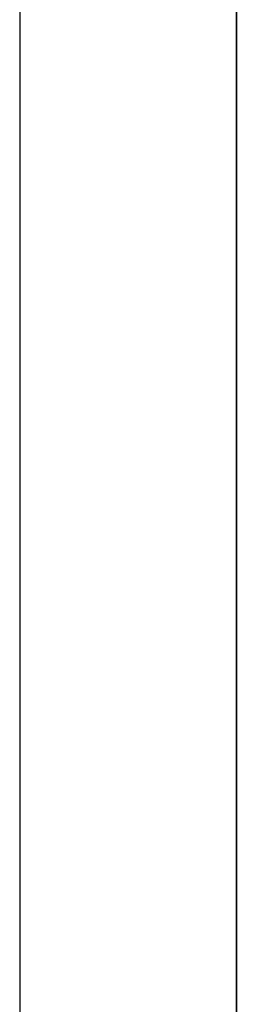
# Model space of a CAD drawing. Header units: millimetres. Extents: x -232 to 229, y -240 to 240.
# Tile 106 of 256: x -179.26 to -176.88, y 112.63 to 123.41. Entities that reach past the tile are written whole.
import ezdxf

# ---------------------------------------------------------------- set-up
doc = ezdxf.new("R2010")
doc.units = ezdxf.units.MM
doc.header["$MEASUREMENT"] = 0
doc.layers.add('Pause bar stool', color=7, linetype='Continuous', true_color=0x8b1c62)

msp = doc.modelspace()

# ---------------------------------------------------------------- linework, layer by layer
at = {"layer": 'Pause bar stool'}
for p, q in [((-176.883, -195.765, 364.581), (-176.883, 178.674, 364.581)), ((-179.262, 163.151, 662.762), (-179.262, -195.717, 675.301))]:
    msp.add_line(p, q, dxfattribs=at)
for points, degree in [([(-176.883, 178.917, 335.932), (-176.883, 54.358, 340.189), (-176.883, -69.945, 344.6), (-176.883, -194.248, 349.011)], 3), ([(-176.883, 178.917, 335.932), (-176.883, 54.358, 340.189), (-176.883, -69.945, 344.6), (-176.883, -194.248, 349.011)], 3), ([(-176.883, -193.06, 389.38), (-176.883, -8.759, 382.88), (-176.883, 175.543, 376.38)], 2), ([(-176.883, -193.06, 389.38), (-176.883, -8.759, 382.88), (-176.883, 175.543, 376.38)], 2)]:
    msp.add_open_spline(points, degree=degree, dxfattribs=at)

doc.saveas('drawing.dxf')
